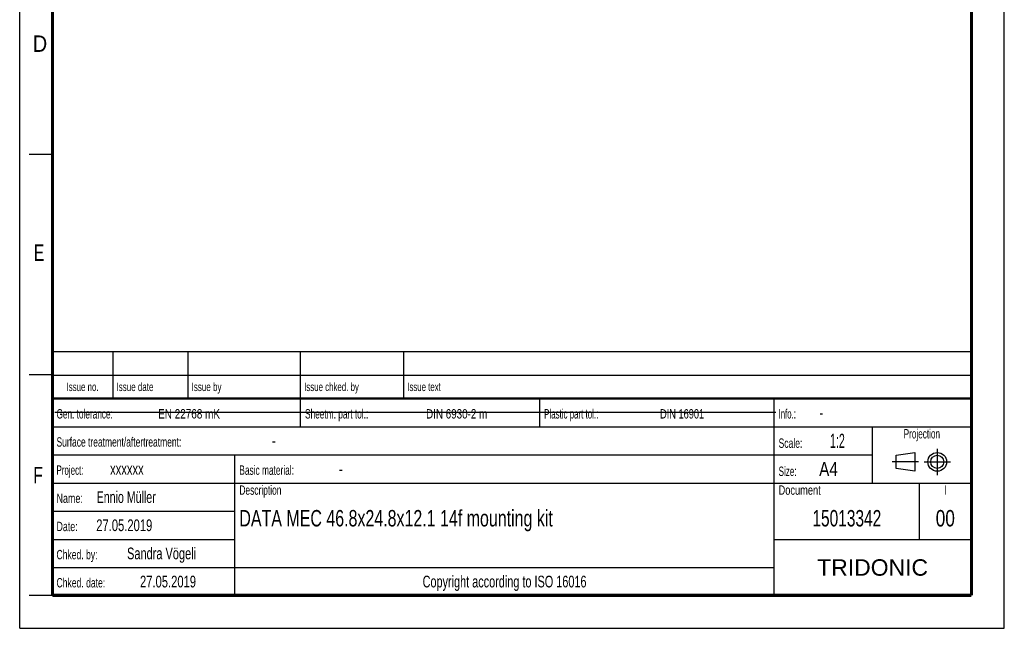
# Model space of a CAD drawing. Header units: millimetres. Extents: x 0 to 210, y 0 to 297.
# Tile 1 of 5: x 0 to 210, y 0 to 130. Entities that reach past the tile are written whole.
import ezdxf
from ezdxf.enums import TextEntityAlignment as Align

# ---------------------------------------------------------------- set-up
doc = ezdxf.new("R2010")
doc.units = ezdxf.units.MM
doc.header["$LTSCALE"] = 19.36
doc.linetypes.add('CENTER', pattern=[0.6, 0.375, -0.075, 0.075, -0.075])
doc.layers.get('0').update_dxf_attribs({"linetype": 'CONTINUOUS'})
doc.layers.add('DEFAULT_1', color=7, linetype='CENTER')
doc.layers.add('Z_NOTICE', color=7, linetype='CONTINUOUS')
doc.styles.add('TEXTSTYLE_2', font='txt', dxfattribs={"width": 0.75})
doc.styles.add('TEXTSTYLE_5', font='arial.ttf')

# ---------------------------------------------------------------- blocks, each defined once
blk = doc.blocks.new('PROJEKTIONSMETHODE_BL0', base_point=(192.31, 35.47))
at = {"color": 2, "linetype": 'CONTINUOUS'}
for p, q in [((186.91, 36.87), (190.91, 37.47)), ((186.91, 34.07), (186.91, 36.87)), ((190.91, 37.47), (190.91, 33.47)), ((190.91, 33.47), (186.91, 34.07))]:
    blk.add_line(p, q, dxfattribs=at)
for radius in [2, 1.4]:
    blk.add_circle((195.71, 35.47), radius, dxfattribs=at)
at = {"layer": 'DEFAULT_1', "color": 2, "linetype": 'CENTER'}
for p, q in [((195.71, 38.27), (195.71, 32.67)), ((191.71, 35.47), (186.11, 35.47)), ((192.91, 35.47), (198.5, 35.47))]:
    blk.add_line(p, q, dxfattribs=at)

msp = doc.modelspace()

# ---------------------------------------------------------------- linework, layer by layer
at = {"color": 2, "linetype": 'CONTINUOUS'}
for p, q in [((0, 0), (0, 297)), ((210, 0), (210, 297)), ((7, 101), (2, 101)), ((6.9136, 48.9602), (6.9136, 58.9602)), ((6.9136, 58.9602), (202.9136, 58.9602)), ((19.9136, 48.9602), (19.9136, 58.9602)), ((35.9136, 48.9602), (35.9136, 58.9602)), ((59.9136, 48.9602), (59.9136, 58.9602)), ((81.9136, 48.9602), (81.9136, 58.9602)), ((202.9136, 48.9602), (202.9136, 58.9602)), ((7, 54), (2, 54)), ((6.9136, 53.9602), (202.9136, 53.9602)), ((6.9135, 6.9601), (6.9135, 48.9601)), ((6.9135, 48.9601), (202.9135, 48.9601)), ((6.9136, 48.9602), (202.9136, 48.9602)), ((59.9135, 42.9601), (59.9135, 48.9601)), ((110.9135, 42.9601), (110.9135, 48.9601)), ((160.9135, 6.9601), (160.9135, 48.9601)), ((202.9135, 6.9601), (202.9135, 48.9601)), ((6.9135, 42.9601), (202.9135, 42.9601)), ((181.9135, 30.9601), (181.9135, 42.9601)), ((6.9135, 36.9601), (181.9135, 36.9601)), ((45.9135, 6.9601), (45.9135, 36.9601)), ((6.9135, 30.9601), (202.9135, 30.9601)), ((191.9135, 18.9601), (191.9135, 30.9601)), ((6.9135, 24.9601), (45.9135, 24.9601)), ((6.9135, 18.9601), (45.9135, 18.9601)), ((160.9135, 18.9601), (202.9135, 18.9601)), ((6.9135, 12.9601), (160.9135, 12.9601)), ((7, 7), (2, 7)), ((6.9135, 6.9601), (202.9135, 6.9601)), ((0, 0), (210, 0))]:
    msp.add_line(p, q, dxfattribs=at)
at = {"color": 7, "linetype": 'CONTINUOUS'}
msp.add_line((7.4681, 46.0424), (161.2681, 46.0424), dxfattribs=at)
for points, const_width in [([(7, 7), (7, 290)], 0.7), ([(203, 7), (203, 290)], 0.7), ([(7, 49), (203, 49)], 0.5), ([(7, 7), (203, 7)], 0.7)]:
    msp.add_lwpolyline(points, dxfattribs=dict(at, const_width=const_width))

# ---------------------------------------------------------------- block references
at = {"color": 2, "linetype": 'CONTINUOUS'}
msp.add_blockref('PROJEKTIONSMETHODE_BL0', (192.3051, 35.4697), dxfattribs=at)

# ---------------------------------------------------------------- texts
at = {"color": 5, "linetype": 'CONTINUOUS', "style": 'TEXTSTYLE_2'}
for s, width, p in [('D', 0.904762, (2.8073, 122.8572)), ('E', 0.714286, (3.0025, 78.3025)), ('F', 0.714286, (2.9222, 30.897))]:
    msp.add_text(s, height=3.5, dxfattribs=dict(at, width=width)).set_placement(p)
at = {"layer": 'Z_NOTICE', "color": 5, "linetype": 'CONTINUOUS', "style": 'TEXTSTYLE_2'}
for s, height, width, p in [('Issue date ', 1.8, 0.707792, (20.6636, 50.5602)), ('Issue by ', 1.8, 0.71164, (36.6636, 50.5602)), ('Issue chked. by', 1.8, 0.698413, (60.6636, 50.5602)), ('Issue text ', 1.8, 0.694805, (82.6636, 50.5602)), ('Gen. tolerance:', 2, 0.657143, (7.851, 44.7101)), ('EN 22768 mK', 2, 0.792208, (29.5296, 44.7101)), ('Sheetm. part tol.:', 2, 0.662698, (60.851, 44.7101)), ('DIN 6930-2 m', 2, 0.78373, (86.6725, 44.7101)), ('Plastic part tol.:', 2, 0.632275, (111.851, 44.7101)), ('DIN 16901', 2, 0.73545, (136.5772, 44.7101)), ('Info.: ', 2, 0.622449, (161.851, 44.7101)), ('-', 2.5, 0.714286, (170.5653, 44.7101)), ('Surface treatment/aftertreatment: ', 2, 0.67577, (7.851, 38.7101)), ('Scale:  ', 2, 0.684524, (161.851, 38.4601)), ('1:2', 3, 0.571429, (172.8034, 38.4601)), ('-', 2.5, 0.714286, (53.8034, 38.7101)), ('Project: ', 2, 0.634921, (7.851, 32.7101)), ('xxxxxx', 2.5, 0.714286, (19.2796, 32.7101)), ('Basic material: ', 2, 0.66369, (46.851, 32.7101)), ('-', 2.5, 0.714286, (68.0891, 32.7101)), ('Size: ', 2, 0.646825, (161.851, 32.4601)), (' A4', 3, 0.809524, (169.613, 32.4601)), ('Ennio Müller', 2.5, 0.677579, (16.4225, 26.7101)), ('Description', 2, 0.670996, (46.851, 28.4601)), ('Document', 2, 0.738095, (161.851, 28.4601)), ('Name: ', 2, 0.714286, (7.851, 26.7101)), ('27.05.2019', 2.5, 0.714286, (16.3272, 20.7101)), ('Date: ', 2, 0.706349, (7.851, 20.7101)), ('Chked. by: ', 2, 0.683983, (7.851, 14.7101)), ('Sandra Vögeli', 2.5, 0.700549, (22.8987, 14.7101)), ('Chked. date: ', 2, 0.684982, (7.851, 8.7101)), ('27.05.2019', 2.5, 0.714286, (25.6606, 8.7101))]:
    msp.add_text(s, height=height, dxfattribs=dict(at, width=width)).set_placement(p)
for s, height, width, p in [('Issue no.', 1.8, 0.698413, (13.4136, 50.5602)), ('Projection', 2, 0.652381, (192.4135, 40.4601)), ('I', 2, 0.642857, (197.4135, 28.4601)), ('Copyright according to ISO 16016', 2.5, 0.694196, (103.4135, 8.7101))]:
    msp.add_text(s, height=height, dxfattribs=dict(at, width=width)).set_placement(p, align=Align.CENTER)
at = {"layer": 'Z_NOTICE', "color": 7, "linetype": 'CONTINUOUS', "style": 'TEXTSTYLE_2', "width": 0.727976}
msp.add_text('DATA MEC 46.8x24.8x12.1 14f mounting kit', height=3.5, dxfattribs=at).set_placement((46.851, 21.7101))
at = {"layer": 'Z_NOTICE', "color": 7, "linetype": 'CONTINUOUS', "style": 'TEXTSTYLE_2'}
for s, width, p in [('15013342', 0.705357, (176.4135, 21.7101)), ('00', 0.785714, (197.4135, 21.7101))]:
    msp.add_text(s, height=3.5, dxfattribs=dict(at, width=width)).set_placement(p, align=Align.CENTER)
at = {"layer": 'Z_NOTICE', "color": 5, "linetype": 'CONTINUOUS', "style": 'TEXTSTYLE_5'}
msp.add_text('TRIDONIC', height=3.5, dxfattribs=at).set_placement((181.9135, 11.2101), align=Align.CENTER)

doc.saveas('drawing.dxf')
